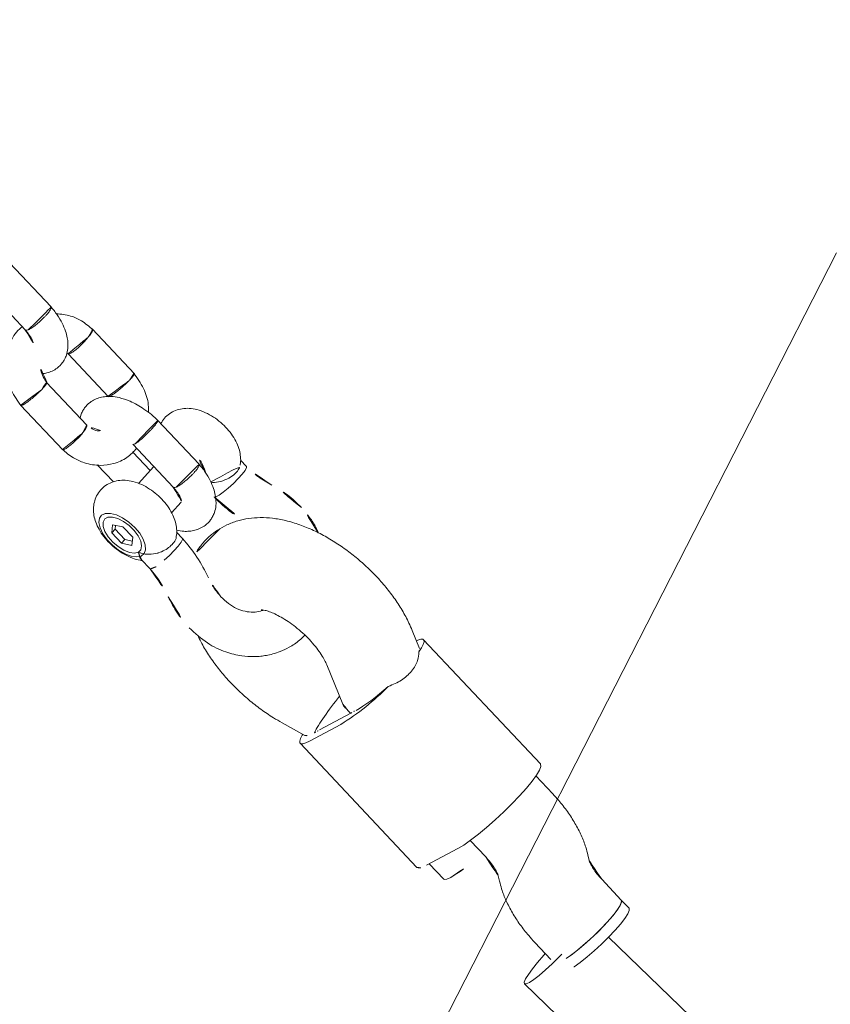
# Model space of a CAD drawing. Extents: x 5459245 to 5462690, y 5971016 to 5972523.
# Tile 153 of 198: x 5462452.734 to 5462452.875, y 5972214.107 to 5972214.278. Entities that reach past the tile are written whole.
import ezdxf

# ---------------------------------------------------------------- set-up
doc = ezdxf.new("R2010")
doc.units = 0
doc.layers.add('A_MAŁA ARCHITEKTURA', color=195, linetype='CONTINUOUS', lineweight=9)
doc.layers.add('ADT CCTV', color=102, linetype='CONTINUOUS')

# ---------------------------------------------------------------- blocks, each defined once
blk = doc.blocks.new('A$C43995eb0')
at = {"layer": 'A_MAŁA ARCHITEKTURA', "linetype": 'Continuous'}
for p, q in [((977.33, -259.84), (955.49, -331.17)), ((969.36, -340.5), (990.6, -271.13)), ((949.42, -330.27), (948.76, -332.14)), ((948.76, -332.14), (947.09, -336.82)), ((962.16, -342.2), (963.53, -338.34)), ((945.16, -340.25), (944.43, -340.87)), ((937.75, -351.16), (936.31, -355.17)), ((954.74, -353.1), (955.47, -352.48)), ((934.1, -355.42), (924.13, -383.33)), ((951.49, -360.24), (952.81, -356.54)), ((953.73, -361.53), (958.8, -365.05)), ((958.33, -364.73), (959.57, -361.27)), ((949.92, -394.25), (959.89, -366.34)), ((925.8, -383.28), (923.58, -385.84)), ((940.76, -390.3), (941.29, -388.82)), ((946.31, -392.31), (941.24, -388.78)), ((948.84, -392.97), (943.77, -389.44)), ((935.67, -396.32), (940.5, -390.75)), ((948.18, -398.66), (948.32, -394.14)), ((921.93, -422.86), (923.1, -423.67)), ((911.34, -424.47), (910.84, -425.87)), ((927.53, -428.68), (927.03, -430.08)), ((914.74, -431.97), (911.19, -441.91)), ((924.44, -432.38), (922.02, -431.76)), ((934.05, -433.4), (934.81, -431.27)), ((916.87, -443.84), (920.35, -434.09)), ((932.19, -433.49), (932.11, -433.52)), ((931.27, -436.48), (932.6, -435.94)), ((932.26, -437.52), (931.9, -436.23)), ((932.6, -435.94), (933.1, -437.74)), ((930.45, -438.8), (931.27, -436.48)), ((932.26, -437.52), (931.43, -439.84)), ((932.26, -437.52), (933.1, -437.74)), ((932.28, -440.06), (933.1, -437.74)), ((919.59, -439.07), (918.11, -443.21)), ((918.66, -438.83), (922.51, -439.83)), ((930.95, -440.59), (930.45, -438.8)), ((930.81, -440.09), (931.43, -439.84)), ((932.28, -440.06), (930.95, -440.59)), ((932.28, -440.06), (931.43, -439.84)), ((929.76, -442.58), (929.81, -442.64)), ((922.88, -447.68), (924.25, -443.83)), ((905.86, -449.14), (902.26, -459.23)), ((908, -460.98), (911.46, -451.3)), ((917.56, -452.45), (914.11, -462.13)), ((919.71, -464.29), (923.31, -454.19)), ((907.99, -461.23), (908.04, -460.82)), ((902.12, -467.33), (898.57, -477.26)), ((904.25, -479.2), (907.73, -469.44))]:
    blk.add_line(p, q, dxfattribs=at)
at = {"layer": 'A_MAŁA ARCHITEKTURA'}
blk.add_line((831.59, -350), (1131.59, -350), dxfattribs=at)
at = {"layer": 'A_MAŁA ARCHITEKTURA', "linetype": 'Continuous', "flags": 128}
for points in [[(949.42, -330.27), (949.43, -330.25), (949.73, -330.07), (950.37, -330.04), (951.32, -330.13), (952.53, -330.36), (953.94, -330.71), (955.5, -331.17), (957.13, -331.71), (958.75, -332.31), (960.28, -332.94), (961.66, -333.57), (962.82, -334.17), (962.83, -334.18)], [(962.2, -336.06), (961.6, -335.74), (960.33, -335.12), (958.86, -334.49), (957.28, -333.87), (955.65, -333.29), (954.04, -332.79), (952.55, -332.39), (951.23, -332.09), (950.14, -331.93), (949.35, -331.9), (948.87, -332.01), (948.76, -332.14)], [(948.76, -332.14), (948.77, -332.11), (949.07, -331.94), (949.71, -331.9), (950.65, -332), (951.86, -332.23), (953.28, -332.58), (954.84, -333.03), (956.46, -333.57), (958.08, -334.17), (959.61, -334.8), (960.99, -335.43), (962.15, -336.04), (962.2, -336.06)], [(969.36, -340.5), (969.25, -340.23), (968.79, -339.85), (968, -339.4), (966.91, -338.89), (965.58, -338.34), (964.07, -337.79), (962.44, -337.25), (961.86, -337.07)], [(963.05, -339.68), (963.45, -339.78), (965.02, -340.17), (966.42, -340.47), (967.61, -340.65), (968.52, -340.72), (969.12, -340.67), (969.36, -340.5)], [(934.1, -355.42), (934.12, -355.37), (934.47, -355.16), (935.15, -355.09), (936.16, -355.15), (937.44, -355.35), (938.97, -355.68), (940.68, -356.12), (942.52, -356.67), (944.43, -357.3), (946.33, -357.99), (948.18, -358.72), (949.89, -359.47), (951.42, -360.2), (952.72, -360.89), (953.73, -361.53)], [(958.78, -360.33), (959.35, -360.79), (959.58, -361.15), (959.57, -361.27)], [(924.86, -384.36), (924.65, -384.18), (924.28, -383.81), (924.12, -383.5), (924.17, -383.26), (924.43, -383.09), (924.89, -383.01), (925.55, -383.01), (926.39, -383.09)], [(948.31, -394.56), (948.5, -394.58), (949.16, -394.57), (949.62, -394.49), (949.88, -394.33), (949.93, -394.09), (949.77, -393.78), (949.41, -393.4), (948.84, -392.97)], [(918.62, -427.06), (918.63, -427.04), (918.46, -426.78), (917.95, -426.42), (917.15, -426.01), (916.13, -425.56), (915.01, -425.14), (913.88, -424.78), (912.86, -424.51), (912.05, -424.37), (911.52, -424.36), (911.34, -424.47)], [(932.32, -429.77), (931.2, -429.35), (930.07, -428.99), (929.05, -428.72), (928.24, -428.58), (927.71, -428.57), (927.53, -428.68)], [(930.77, -434.68), (930.13, -435.7), (929.62, -436.91), (929.27, -438.23), (929.1, -439.55), (929.13, -440.77), (929.36, -441.81), (929.76, -442.58), (930.32, -443.03), (930.98, -443.14), (931.7, -442.88), (932.43, -442.27), (933.11, -441.37), (933.69, -440.24), (934.13, -438.97), (934.39, -437.64), (934.46, -436.36), (934.33, -435.22), (934.01, -434.3), (933.53, -433.68), (932.91, -433.4), (932.21, -433.48), (931.48, -433.92), (930.77, -434.68)], [(933.15, -434.42), (932.57, -434.23), (931.92, -434.4), (931.26, -434.92), (930.65, -435.73), (930.13, -436.77), (929.76, -437.94), (929.57, -439.14), (929.58, -440.26), (929.78, -441.21), (930.16, -441.89), (930.68, -442.25), (931.3, -442.26), (931.96, -441.91), (932.6, -441.24), (933.17, -440.31), (933.62, -439.19), (933.9, -437.99), (934, -436.82), (933.89, -435.77), (933.6, -434.95), (933.15, -434.42)]]:
    blk.add_lwpolyline(points, dxfattribs=at)
at = {"layer": 'A_MAŁA ARCHITEKTURA', "linetype": 'Continuous'}
for centre, radius, start, end in [((943.09, -386.02), 30.1, 58.586, 71.7909), ((958.23, -366.64), 1.68, 10.1651, 70.1342), ((920.71, -427.75), 44.71, 58.955, 72.5168), ((937.5, -392.41), 5.11, 50.2859, 55.4902), ((935.95, -396.44), 9.31, 55.3869, 58.8744), ((943.42, -396.52), 5.11, 50.2859, 55.4902), ((941.87, -400.55), 9.31, 55.3869, 58.8744), ((920.03, -435.24), 6.68, 133.0085, 184.3098), ((931.53, -433.91), 4.21, 38.6967, 79.1097)]:
    blk.add_arc(centre, radius, start, end, dxfattribs=at)
for centre, major_axis, ratio, start_param, end_param in [((933.65, -386.44), (7.89, -3.09), 0.168502, 2.797863, 3.081837), ((933.65, -386.44), (7.89, -3.09), 0.168502, 0.615135, 1.574), ((933.65, -386.44), (7.01, -4.09), 0.413181, 6.205756, 6.880647), ((940.41, -391.14), (7.95, -1.51), 0.112706, 4.619975, 5.745479), ((940.41, -391.14), (7.89, -3.09), 0.168502, 0.059756, 0.615135)]:
    blk.add_ellipse(centre, major_axis=major_axis, ratio=ratio, start_param=start_param, end_param=end_param, dxfattribs=at)
for points, knots in [([(947.09, -336.82), (947.01, -337.02), (946.78, -337.63), (946.37, -338.53), (945.88, -339.36), (945.48, -339.92), (945.22, -340.2), (945.18, -340.24), (945.16, -340.25)], [0, 0, 0, 0, 0.108585, 0.318811, 0.523303, 0.700186, 0.87091, 1, 1, 1, 1]), ([(944.43, -340.87), (944.08, -341.18), (943.19, -341.97), (941.88, -343.45), (940.53, -345.34), (939.32, -347.44), (938.4, -349.4), (937.93, -350.67), (937.75, -351.16)], [0, 0, 0, 0, 0.1173989, 0.3045855, 0.4961787, 0.6892277, 0.880261, 1, 1, 1, 1]), ([(955.47, -352.48), (955.82, -352.18), (956.71, -351.39), (958.02, -349.91), (959.37, -348.01), (960.58, -345.92), (961.5, -343.96), (961.97, -342.69), (962.16, -342.2)], [0, 0, 0, 0, 0.117399, 0.304586, 0.496179, 0.689228, 0.880261, 1, 1, 1, 1]), ([(952.81, -356.54), (952.89, -356.33), (953.12, -355.73), (953.53, -354.83), (954.02, -353.99), (954.42, -353.44), (954.68, -353.16), (954.72, -353.12), (954.74, -353.1)], [0, 0, 0, 0, 0.1085853, 0.3188114, 0.5233028, 0.7001862, 0.8709096, 1, 1, 1, 1]), ([(934.14, -385.1), (933.49, -384.54), (932.19, -383.42), (929.91, -382.61), (927.93, -382.46), (926.85, -382.9), (926.39, -383.09)], [0, 0, 0, 0, 0.266006, 0.531719, 0.802227, 1, 1, 1, 1]), ([(923.58, -385.84), (923.29, -386.19), (922.47, -387.17), (921.24, -388.96), (919.96, -391.2), (918.84, -393.59), (917.89, -396.07), (917.12, -398.62), (916.52, -401.22), (916.11, -403.84), (915.9, -406.46), (915.89, -409.07), (916.1, -411.63), (916.56, -414.06), (917.23, -416.29), (918.1, -418.26), (919.16, -420.01), (920.41, -421.57), (921.42, -422.42), (921.93, -422.86)], [0, 0, 0, 0, 0.035336, 0.098774, 0.161604, 0.223731, 0.28521, 0.346296, 0.407307, 0.468535, 0.530277, 0.592925, 0.656884, 0.722471, 0.782723, 0.840364, 0.894868, 0.94667, 1, 1, 1, 1]), ([(932.33, -410.84), (932.33, -410.85), (932.35, -410.89), (932.26, -410.69), (932.12, -410.21), (931.98, -409.44), (931.9, -408.41), (931.9, -407.15), (932.02, -405.72), (932.26, -404.17), (932.64, -402.57), (933.13, -401), (933.71, -399.54), (934.35, -398.26), (934.96, -397.23), (935.41, -396.63), (935.62, -396.38), (935.67, -396.32)], [0, 0, 0, 0, 0.016498, 0.0807, 0.145639, 0.212634, 0.282827, 0.356414, 0.432996, 0.511853, 0.592136, 0.672971, 0.753301, 0.832201, 0.908934, 0.976117, 1, 1, 1, 1]), ([(941.26, -418.7), (941.54, -418.34), (942.34, -417.34), (943.48, -415.48), (944.69, -413.17), (945.73, -410.73), (946.59, -408.21), (947.28, -405.64), (947.79, -403.03), (948.08, -400.69), (948.15, -399.24), (948.18, -398.66)], [0, 0, 0, 0, 0.068471, 0.192418, 0.315268, 0.436707, 0.557085, 0.67698, 0.797041, 0.917754, 1, 1, 1, 1]), ([(940.84, -420.57), (941.21, -419.23), (941.91, -416.7), (941.79, -413.16), (941.15, -410.39), (940.33, -408.51), (939.6, -407.28), (938.97, -406.38), (938.23, -405.5), (937.23, -404.5), (935.84, -403.44), (934.33, -402.56), (933.22, -402.22), (932.81, -402.09)], [0, 0, 0, 0, 0.175827, 0.331002, 0.456177, 0.552368, 0.605553, 0.649904, 0.701151, 0.762846, 0.843625, 0.941342, 1, 1, 1, 1]), ([(915.93, -408.09), (915.72, -408.32), (915.04, -409.1), (914.17, -410.68), (913.62, -412.02), (913.33, -412.71)], [0, 0, 0, 0, 0.178071, 0.576443, 1, 1, 1, 1]), ([(932.2, -410.46), (932.34, -410.58), (932.8, -410.97), (933.39, -411.88), (933.91, -413.2), (934.13, -414.74), (934.04, -416.41), (933.69, -417.54), (933.52, -418.1)], [0, 0, 0, 0, 0.077098, 0.248142, 0.4296, 0.618184, 0.809777, 1, 1, 1, 1]), ([(913.33, -412.71), (913, -413.76), (912.35, -415.85), (912.26, -417.98), (912.21, -419.05)], [0, 0, 0, 0, 0.498907, 1, 1, 1, 1]), ([(912.21, -419.05), (912.18, -419.95), (912.13, -421.76), (911.6, -423.56), (911.34, -424.47)], [0, 0, 0, 0, 0.498831, 1, 1, 1, 1]), ([(933.52, -418.1), (933.27, -418.71), (932.76, -419.94), (931.96, -421.01), (931.57, -421.55)], [0, 0, 0, 0, 0.499585, 1, 1, 1, 1]), ([(918.62, -427.06), (919.03, -425.75), (919.67, -423.66), (919.77, -421.53), (919.81, -420.74)], [0, 0, 0, 0, 0.6254971, 1, 1, 1, 1]), ([(937.69, -426.27), (938.33, -425.38), (939.63, -423.61), (940.44, -421.58), (940.84, -420.57)], [0, 0, 0, 0, 0.499722, 1, 1, 1, 1]), ([(931.57, -421.55), (930.75, -422.66), (929.12, -424.89), (928.06, -427.41), (927.53, -428.67)], [0, 0, 0, 0, 0.49982, 1, 1, 1, 1]), ([(923.1, -423.67), (923.61, -423.96), (924.69, -424.57), (926.49, -425.14), (927.99, -425.43), (928.84, -425.41), (929.06, -425.4)], [0, 0, 0, 0, 0.280584, 0.592182, 0.89586, 1, 1, 1, 1]), ([(911.66, -425.55), (911.55, -425.58), (911.06, -425.69), (910.28, -426.13), (909.32, -426.84), (908.44, -427.81), (907.66, -429.01), (907.01, -430.4), (906.54, -431.91), (906.26, -433.48), (906.21, -435.07), (906.39, -436.57), (906.82, -437.89), (907.44, -438.99), (908.25, -439.9), (909.23, -440.57), (910.32, -441.02), (911.1, -441.07), (911.48, -441.1)], [0, 0, 0, 0, 0.0169367, 0.0737283, 0.1331669, 0.1976937, 0.2681443, 0.3409782, 0.4132772, 0.4858862, 0.5603887, 0.6391579, 0.7069281, 0.7690691, 0.8282693, 0.8862099, 0.9438107, 1, 1, 1, 1]), ([(916.56, -428.75), (916.54, -428.65), (916.41, -428.12), (915.7, -427.23), (914.63, -426.25), (913.65, -425.75), (912.82, -425.49), (912.18, -425.39), (911.8, -425.52), (911.66, -425.57)], [0, 0, 0, 0, 0.050305, 0.266305, 0.48356, 0.670805, 0.737289, 0.903, 1, 1, 1, 1]), ([(926.73, -430.23), (926.61, -429.82), (926.39, -429.1), (925.89, -428.17), (925.1, -427.1), (923.93, -426.19), (922.67, -425.79), (921.74, -425.71), (920.82, -425.76), (919.65, -426.09), (918.43, -426.8), (917.29, -427.83), (916.34, -428.96), (915.59, -430.14), (915.05, -431.22), (914.81, -431.8), (914.69, -432.09)], [0, 0, 0, 0, 0.076758, 0.13371, 0.191647, 0.30943, 0.390662, 0.432307, 0.480064, 0.556143, 0.670802, 0.741823, 0.821121, 0.907937, 0.953957, 1, 1, 1, 1]), ([(934.81, -431.28), (935.19, -430.39), (935.95, -428.62), (937.11, -427.05), (937.69, -426.27)], [0, 0, 0, 0, 0.499762, 1, 1, 1, 1]), ([(927.83, -429.77), (927.72, -429.79), (927.25, -429.9), (926.47, -430.34), (925.51, -431.05), (924.63, -432.02), (923.85, -433.22), (923.2, -434.61), (922.73, -436.12), (922.45, -437.69), (922.39, -439.28), (922.58, -440.78), (923.01, -442.1), (923.63, -443.2), (924.44, -444.1), (925.41, -444.79), (926.54, -445.22), (927.74, -445.37), (928.92, -445.22), (930.01, -444.82), (931.01, -444.21), (931.93, -443.38), (932.77, -442.31), (933.5, -441.01), (934.07, -439.56), (934.45, -438.01), (934.64, -436.43), (934.57, -434.9), (934.4, -433.81), (934.17, -433.28), (934.13, -433.19)], [0, 0, 0, 0, 0.009193, 0.041509, 0.075332, 0.112049, 0.152137, 0.193582, 0.234722, 0.276038, 0.318432, 0.363254, 0.401817, 0.437177, 0.470863, 0.503833, 0.53661, 0.571127, 0.603846, 0.635934, 0.668746, 0.703713, 0.742003, 0.783152, 0.824477, 0.865583, 0.907299, 0.950585, 0.991208, 1, 1, 1, 1]), ([(933.15, -434.42), (933.15, -434.42), (933.13, -434.24), (933.05, -433.61), (932.69, -432.56), (932.08, -431.69), (931.43, -431.01), (930.8, -430.48), (929.79, -429.92), (928.78, -429.65), (928.07, -429.59), (927.84, -429.75), (927.83, -429.75)], [0, 0, 0, 0, 0.001429, 0.070953, 0.249534, 0.429065, 0.44585, 0.579576, 0.708297, 0.841538, 0.99167, 1, 1, 1, 1]), ([(920.08, -433.69), (920.07, -433.68), (919.93, -433.57), (919.54, -433.31), (918.74, -432.91), (917.81, -432.52), (917.01, -432.24), (916.42, -432.07), (916, -431.97), (915.51, -431.87), (915.03, -431.83), (914.75, -431.87), (914.77, -431.96), (914.77, -431.98)], [0, 0, 0, 0, 0.005139, 0.133822, 0.262504, 0.39117, 0.519811, 0.583428, 0.647039, 0.71065, 0.839258, 0.967881, 1, 1, 1, 1]), ([(920.3, -434.23), (920.48, -433.8), (920.82, -433.02), (921.33, -432.28), (921.66, -431.9), (921.85, -431.75), (921.83, -431.74), (921.82, -431.73)], [0, 0, 0, 0, 0.308101, 0.55849, 0.762038, 0.924212, 1, 1, 1, 1]), ([(920.08, -433.69), (920.08, -433.69), (920.22, -433.8), (920.39, -433.97), (920.33, -434.05), (920.31, -434.07)], [0, 0, 0, 0, 0.0258787, 0.6739069, 1, 1, 1, 1]), ([(934.02, -433.38), (934, -433.45), (933.95, -433.71), (933.56, -434.06), (933.23, -434.35), (933.15, -434.42), (933.15, -434.42)], [0, 0, 0, 0, 0.218414, 0.8318704, 0.9951397, 1, 1, 1, 1]), ([(911.28, -441.63), (911.12, -442.17), (910.81, -443.22), (910.46, -445.27), (910.38, -447.48), (910.68, -449.48), (911.12, -450.8), (911.63, -451.77), (912.42, -452.84), (913.59, -453.74), (914.86, -454.14), (915.78, -454.22), (916.46, -454.2), (916.85, -454.08), (917, -454.04)], [0, 0, 0, 0, 0.089323, 0.175342, 0.325353, 0.445387, 0.533748, 0.594909, 0.657127, 0.783615, 0.870849, 0.915572, 0.966857, 1, 1, 1, 1]), ([(916.59, -443.46), (916.58, -443.45), (916.43, -443.36), (916.02, -443.15), (915.21, -442.81), (914.26, -442.47), (913.45, -442.21), (912.86, -442.04), (912.44, -441.94), (911.95, -441.83), (911.49, -441.77), (911.21, -441.77), (911.24, -441.84), (911.25, -441.85)], [0, 0, 0, 0, 0.005132, 0.133635, 0.262137, 0.390624, 0.519086, 0.582614, 0.646136, 0.709659, 0.838087, 0.96653, 1, 1, 1, 1]), ([(923.25, -454.39), (923.44, -453.58), (923.79, -452.06), (923.64, -449.54), (922.9, -447.22), (921.41, -445.11), (919.55, -443.56), (917.96, -443.1), (917.21, -442.89)], [0, 0, 0, 0, 0.163994, 0.304718, 0.502116, 0.657398, 0.837471, 1, 1, 1, 1]), ([(910.72, -443.88), (910.33, -444.08), (909.07, -444.73), (907.22, -446.55), (906.27, -448.38), (905.78, -449.33)], [0, 0, 0, 0, 0.181318, 0.573175, 1, 1, 1, 1]), ([(916.59, -443.46), (916.6, -443.46), (916.75, -443.55), (916.93, -443.68), (916.88, -443.73), (916.86, -443.75)], [0, 0, 0, 0, 0.024521, 0.638557, 1, 1, 1, 1]), ([(905.87, -449.21), (905.87, -449.19), (905.85, -449.12), (906.14, -449.12), (906.66, -449.22), (907.13, -449.34), (907.35, -449.41), (907.36, -449.42)], [0, 0, 0, 0, 0.0979154, 0.4205459, 0.743296, 0.9871095, 1, 1, 1, 1]), ([(911.41, -451.39), (911.4, -451.34), (911.39, -451.27), (911.18, -451.1), (910.95, -450.95), (910.56, -450.72), (909.92, -450.4), (909.01, -450), (908.13, -449.67), (907.59, -449.49), (907.37, -449.42), (907.36, -449.42)], [0, 0, 0, 0, 0.144591, 0.224723, 0.304842, 0.384961, 0.546943, 0.708962, 0.87106, 0.993527, 1, 1, 1, 1]), ([(917.33, -449.89), (917.4, -449.99), (917.65, -450.32), (917.78, -451.27), (917.61, -452.12), (917.52, -452.6)], [0, 0, 0, 0, 0.147461, 0.519411, 1, 1, 1, 1]), ([(917.6, -452.46), (917.6, -452.44), (917.58, -452.35), (917.89, -452.31), (918.43, -452.34), (918.91, -452.43), (919.14, -452.48), (919.15, -452.48)], [0, 0, 0, 0, 0.106956, 0.42632, 0.745839, 0.98724, 1, 1, 1, 1]), ([(923.27, -454.27), (923.26, -454.22), (923.26, -454.13), (923.05, -453.95), (922.82, -453.8), (922.42, -453.59), (921.78, -453.29), (920.85, -452.95), (919.95, -452.67), (919.39, -452.53), (919.17, -452.48), (919.15, -452.48)], [0, 0, 0, 0, 0.1472635, 0.2271481, 0.3070261, 0.3869041, 0.5484001, 0.7099148, 0.8714893, 0.9935468, 1, 1, 1, 1]), ([(902.32, -459.03), (902.13, -459.85), (901.78, -461.37), (901.88, -463.77), (902.44, -465.19), (902.75, -465.96)], [0, 0, 0, 0, 0.344461, 0.640045, 1, 1, 1, 1]), ([(902.28, -459.15), (902.33, -459.11), (902.42, -459.01), (902.95, -459.02), (903.49, -459.1), (903.82, -459.17), (903.86, -459.18), (903.87, -459.18)], [0, 0, 0, 0, 0.315808, 0.63173, 0.947651, 0.987381, 1, 1, 1, 1]), ([(907.96, -460.95), (907.98, -460.93), (908.02, -460.85), (907.8, -460.67), (907.39, -460.41), (906.81, -460.12), (905.92, -459.77), (904.95, -459.45), (904.27, -459.27), (903.93, -459.2), (903.89, -459.19), (903.87, -459.18)], [0, 0, 0, 0, 0.070964, 0.235086, 0.316243, 0.480327, 0.644424, 0.808567, 0.972766, 0.993443, 1, 1, 1, 1]), ([(913.17, -463.42), (913.01, -463.19), (912.46, -462.41), (911.31, -461.55), (910.04, -461.15), (909.12, -461.06), (908.2, -461.12), (907.03, -461.45), (905.81, -462.16), (904.66, -463.19), (903.72, -464.32), (902.97, -465.5), (902.43, -466.57), (902.19, -467.15), (902.07, -467.44)], [0, 0, 0, 0, 0.057677, 0.194981, 0.289675, 0.338223, 0.393894, 0.482582, 0.616244, 0.699035, 0.791475, 0.892679, 0.946326, 1, 1, 1, 1]), ([(914.11, -462.01), (913.94, -462.35), (913.6, -463.07), (912.86, -463.83), (912.34, -464.14), (912.15, -464.26)], [0, 0, 0, 0, 0.365312, 0.771786, 1, 1, 1, 1]), ([(914.18, -462.05), (914.17, -462.03), (914.15, -461.96), (914.44, -461.96), (914.97, -462.05), (915.43, -462.18), (915.66, -462.25), (915.67, -462.25)], [0, 0, 0, 0, 0.113492, 0.430519, 0.747699, 0.987333, 1, 1, 1, 1]), ([(919.72, -464.23), (919.71, -464.18), (919.7, -464.1), (919.49, -463.93), (919.26, -463.78), (918.87, -463.55), (918.23, -463.23), (917.32, -462.83), (916.44, -462.5), (915.9, -462.32), (915.68, -462.25), (915.67, -462.25)], [0, 0, 0, 0, 0.1513218, 0.2308263, 0.3103241, 0.3898219, 0.5505493, 0.7112953, 0.8721009, 0.9935775, 1, 1, 1, 1]), ([(907.46, -470.22), (907.87, -470.39), (909.23, -470.95), (911.48, -470.84), (913.95, -470.16), (916.17, -468.92), (918.36, -466.89), (919.3, -465.06), (919.78, -464.1)], [0, 0, 0, 0, 0.09257, 0.301105, 0.440236, 0.604638, 0.793875, 1, 1, 1, 1]), ([(907.46, -469.04), (907.45, -469.04), (907.31, -468.92), (906.92, -468.67), (906.12, -468.27), (905.19, -467.87), (904.39, -467.6), (903.8, -467.42), (903.38, -467.32), (902.89, -467.22), (902.41, -467.19), (902.13, -467.23), (902.15, -467.32), (902.15, -467.34)], [0, 0, 0, 0, 0.005139, 0.133822, 0.262504, 0.39117, 0.519811, 0.583428, 0.647039, 0.71065, 0.839258, 0.967881, 1, 1, 1, 1]), ([(907.68, -469.59), (907.86, -469.16), (908.2, -468.38), (908.7, -467.64), (909.02, -467.28), (909.11, -467.2), (909.13, -467.18)], [0, 0, 0, 0, 0.362514, 0.657124, 0.89662, 1, 1, 1, 1]), ([(907.46, -469.04), (907.46, -469.05), (907.6, -469.16), (907.77, -469.32), (907.71, -469.4), (907.69, -469.43)], [0, 0, 0, 0, 0.0258787, 0.6739069, 1, 1, 1, 1])]:
    blk.add_open_spline(points, degree=3, knots=knots, dxfattribs=at)
blk = doc.blocks.new('A770198')
at = {"layer": 'ADT CCTV', "color": 140, "lineweight": 9}
blk.add_arc((30, 19.04213), 30, 140.600538, 219.400538, dxfattribs=at)
blk = doc.blocks.new('G$CFAE608CC')
at = {"layer": 'ADT CCTV', "rotation": 90}
blk.add_blockref('A770198', (38.08383, 0), dxfattribs=at)

msp = doc.modelspace()

# ---------------------------------------------------------------- block references
at = {"layer": 'A_MAŁA ARCHITEKTURA', "xscale": 0.001, "yscale": 0.001, "zscale": 0.001, "rotation": 242.9301705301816}
msp.add_blockref('A$C43995eb0', (5462453.5658, 5972214.81866), dxfattribs=at)
at = {"layer": 'ADT CCTV', "rotation": 184.5356804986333}
msp.add_blockref('G$CFAE608CC', (5462467.50941, 5972223.83045), dxfattribs=at)

doc.saveas('drawing.dxf')
